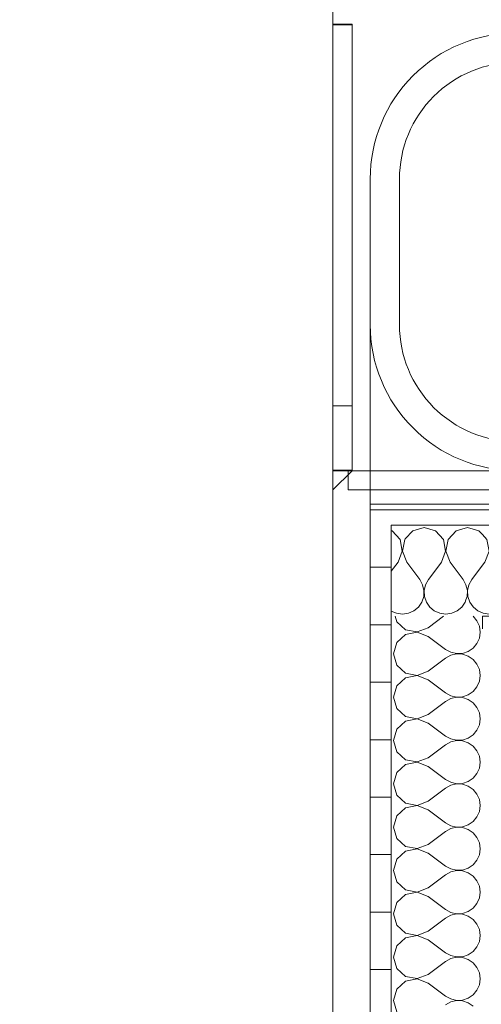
# Model space of a CAD drawing. Header units: millimetres. Extents: x 74467 to 235410, y -65 to 114857.
# Tile 205 of 256: x 130927 to 131409, y 72264 to 73292. Entities that reach past the tile are written whole.
import ezdxf
from ezdxf.enums import TextEntityAlignment as Align

# ---------------------------------------------------------------- set-up
doc = ezdxf.new("R2010")
doc.units = ezdxf.units.MM
doc.header["$MEASUREMENT"] = 0
doc.linetypes.add('Katkend topelt', pattern=[1093.611073, 529.166651, -211.666656, 141.111112, -211.666656])
doc.linetypes.add('Wipeout_Contour', pattern=[1000, 0, -1000])
for name, color, linetype in [('00 Teljed.AR', 7, 'Continuous'), ('1235 Vahelaed.AR', 7, 'Continuous'), ('1311 Siseseinad.AR', 7, 'Continuous'), ('1331 Sisseehitatud sisustus.SA', 7, 'Continuous'), ('1336 Sanitaartehnika.SA', 7, 'Continuous'), ('9350 Netopind.AR', 7, 'Continuous')]:
    doc.layers.add(name, color=color, linetype=linetype)
doc.styles.add('GENERATED_STYLE_3', font='txt')
pattern_1 = [(0, (0, 0), (0, 60.000002), [])]
pattern_2 = [(0, (0, 0), (0, 75), [0, -75])]

# ---------------------------------------------------------------- blocks, each defined once
blk = doc.blocks.new('Slab_10_1', base_point=(128802.6, 95485.9))
at = {"color": 254, "linetype": 'Wipeout_Contour', "lineweight": 0, "ltscale": 4067564.723943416}
blk.add_wipeout([(133132.6, 95485.9), (128802.6, 95485.9), (128802.6, 94875.9), (129442.6, 94875.9), (129442.6, 71245.9), (132092.6, 71245.9), (132092.6, 71435.9), (131422.6, 71435.9), (131422.6, 72655.9), (132092.6, 72655.9), (132092.6, 79005.9), (131422.6, 79005.9), (131422.6, 81405.9), (132092.6, 81405.9), (132092.6, 82085.9), (132092.6, 85255.9), (131422.6, 85255.9), (131422.6, 87655.9), (132092.6, 87655.9), (132092.6, 90055.9), (131422.6, 90055.9), (131422.6, 90625.9), (131292.6, 90625.9), (131292.6, 90815.9), (131292.6, 93185.9), (133132.6, 93185.9)], dxfattribs=at).dxf.layer = '1235 Vahelaed.AR'
blk = doc.blocks.new('Liikumisruum_RG 103_3_1', base_point=(96460.4, 94557))
at = {"layer": '9350 Netopind.AR', "color": 7, "linetype": 'Continuous', "lineweight": 13, "flags": 128}
blk.add_lwpolyline([(129702.6, 93185.9), (129702.6, 71235.9), (123739.6, 71235.9), (123739.6, 69725.9), (129705.6, 69725.9), (129705.6, 67676.8), (132092.6, 67651.1), (132092.6, 69545.9), (131292.6, 69545.9), (131292.6, 72785.9), (132092.6, 72785.9), (132092.6, 78875.9), (131292.6, 78875.9), (131292.6, 81535.9), (132092.6, 81535.9), (132092.6, 85125.9), (131292.6, 85125.9), (131292.6, 87785.9), (132092.6, 87785.9), (132092.6, 89925.9), (131292.6, 89925.9), (131292.6, 93195.9)], dxfattribs=at)
blk = doc.blocks.new('Slab_53_1', base_point=(131253.6, 72820.9))
at = {"layer": '1331 Sisseehitatud sisustus.SA', "color": 253, "linetype": 'Continuous', "lineweight": 13, "true_color": 0xa5a6a4, "flags": 128}
blk.add_lwpolyline([(131253.6, 72820.9), (132092.6, 72820.9), (132092.6, 78075.9), (131253.6, 78075.9)], close=True, dxfattribs=at)
blk = doc.blocks.new('Slab_78_1', base_point=(132092.6, 72800.9))
at = {"layer": '1331 Sisseehitatud sisustus.SA', "color": 253, "linetype": 'Continuous', "lineweight": 13, "true_color": 0xa5a6a4, "flags": 128}
blk.add_lwpolyline([(132092.6, 72800.9), (131269.6, 72800.9), (131269.6, 72820.9), (132092.6, 72820.9)], close=True, dxfattribs=at)
blk = doc.blocks.new('Slab_271_1', base_point=(131253.6, 72800.9))
at = {"layer": '1331 Sisseehitatud sisustus.SA', "color": 253, "linetype": 'Continuous', "lineweight": 13, "true_color": 0xa5a6a4, "flags": 128}
blk.add_lwpolyline([(131273.6, 72888.6), (131273.6, 72820.9), (131253.6, 72800.9), (131253.6, 72888.6)], dxfattribs=at)
blk = doc.blocks.new('Opening_33_1')
at = {"layer": '1331 Sisseehitatud sisustus.SA', "color": 253, "linetype": 'Continuous', "lineweight": 13, "true_color": 0xa5a6a4, "flags": 128}
for points in [[(131253.6, 73286.9), (131253.6, 72821.6)], [(131273.6, 73286.9), (131253.6, 73286.9)], [(131273.6, 72821.6), (131273.6, 73286.9)], [(131253.6, 72821.6), (131273.6, 72821.6)]]:
    blk.add_lwpolyline(points, dxfattribs=at)
blk = doc.blocks.new('Opening_52_1')
at = {"layer": '1331 Sisseehitatud sisustus.SA', "color": 253, "linetype": 'Continuous', "lineweight": 13, "true_color": 0xa5a6a4, "flags": 128}
for points in [[(131273.6, 73286.2), (131253.6, 73286.2)], [(131253.6, 73286.2), (131253.6, 72888.6)], [(131273.6, 72888.6), (131273.6, 73286.2)], [(131253.6, 72888.6), (131273.6, 72888.6)]]:
    blk.add_lwpolyline(points, dxfattribs=at)
blk = doc.blocks.new('*X1155')
at = {"layer": '1311 Siseseinad.AR', "color": 252, "linetype": 'Continuous', "lineweight": 13, "true_color": 0x8c8d8c}
for p, q in [((131315.5, 72758.2), (131314.6, 72758.5)), ((131323.8, 72749.1), (131315.5, 72758.2)), ((131326.1, 72737), (131323.8, 72749.1)), ((131328.6, 72749.1), (131326.3, 72737)), ((131329, 72749.6), (131328.6, 72749.1)), ((131321.7, 72725.4), (131326.1, 72737)), ((131326.3, 72737), (131330.7, 72725.4)), ((131321.7, 72725.4), (131314.6, 72716.1)), ((131330.7, 72725.4), (131344.3, 72707.3)), ((131361, 72717.5), (131353.3, 72707.3)), ((131347.3, 72701.9), (131344.3, 72707.3)), ((131353.3, 72707.3), (131350.3, 72701.9)), ((131348.7, 72695.8), (131347.3, 72701.9)), ((131348.4, 72689.6), (131348.7, 72695.8)), ((131350.3, 72701.9), (131348.9, 72695.8)), ((131348.9, 72695.8), (131349.2, 72689.6)), ((131346.4, 72683.6), (131348.4, 72689.6)), ((131349.2, 72689.6), (131351.2, 72683.6)), ((131391.7, 72683.6), (131392.5, 72686.1)), ((131338.1, 72674.5), (131342.9, 72678.5)), ((131342.9, 72678.5), (131346.4, 72683.6)), ((131351.2, 72683.6), (131354.7, 72678.5)), ((131354.7, 72678.5), (131359.5, 72674.5)), ((131383.3, 72674.5), (131388.1, 72678.5)), ((131388.1, 72678.5), (131391.7, 72683.6)), ((131399.9, 72678.7), (131400, 72678.5)), ((131400, 72678.5), (131400.3, 72678.3)), ((131314.6, 72674.4), (131320, 72672)), ((131320, 72672), (131326.2, 72671.1)), ((131326.2, 72671.1), (131332.4, 72672)), ((131332.4, 72672), (131338.1, 72674.5)), ((131359.5, 72674.5), (131365.2, 72672)), ((131365.2, 72672), (131371.4, 72671.1)), ((131371.4, 72671.1), (131377.6, 72672)), ((131377.6, 72672), (131383.3, 72674.5))]:
    blk.add_line(p, q, dxfattribs=at)
blk = doc.blocks.new('*X1156')
at = {"layer": '1311 Siseseinad.AR', "color": 252, "linetype": 'Continuous', "lineweight": 13, "true_color": 0x8c8d8c}
for p, q in [((131427.4, 72758.2), (131419.1, 72749.1)), ((131439.3, 72761.6), (131427.4, 72758.2)), ((131451.2, 72758.2), (131439.3, 72761.6)), ((131459.5, 72749.1), (131451.2, 72758.2)), ((131472.6, 72758.2), (131464.3, 72749.1)), ((131484.5, 72761.6), (131472.6, 72758.2)), ((131496.4, 72758.2), (131484.5, 72761.6)), ((131504.8, 72749.1), (131496.4, 72758.2)), ((131517.9, 72758.2), (131509.5, 72749.1)), ((131529.8, 72761.6), (131517.9, 72758.2)), ((131541.7, 72758.2), (131529.8, 72761.6)), ((131550, 72749.1), (131541.7, 72758.2)), ((131563.1, 72758.2), (131554.8, 72749.1)), ((131575, 72761.6), (131563.1, 72758.2)), ((131586.9, 72758.2), (131575, 72761.6)), ((131595.2, 72749.1), (131586.9, 72758.2)), ((131608.3, 72758.2), (131600, 72749.1)), ((131620.2, 72761.6), (131608.3, 72758.2)), ((131632.1, 72758.2), (131620.2, 72761.6)), ((131640.5, 72749.1), (131632.1, 72758.2)), ((131653.6, 72758.2), (131645.2, 72749.1)), ((131665.5, 72761.6), (131653.6, 72758.2)), ((131677.4, 72758.2), (131665.5, 72761.6)), ((131685.7, 72749.1), (131677.4, 72758.2)), ((131698.8, 72758.2), (131690.5, 72749.1)), ((131710.7, 72761.6), (131698.8, 72758.2)), ((131722.6, 72758.2), (131710.7, 72761.6)), ((131730.9, 72749.1), (131722.6, 72758.2)), ((131744.1, 72758.2), (131735.7, 72749.1)), ((131756, 72761.6), (131744.1, 72758.2)), ((131767.8, 72758.2), (131756, 72761.6)), ((131776.2, 72749.1), (131767.8, 72758.2)), ((131789.3, 72758.2), (131781, 72749.1)), ((131801.2, 72761.6), (131789.3, 72758.2)), ((131813.1, 72758.2), (131801.2, 72761.6)), ((131821.4, 72749.1), (131813.1, 72758.2)), ((131834.5, 72758.2), (131826.2, 72749.1)), ((131846.4, 72761.6), (131834.5, 72758.2)), ((131858.3, 72758.2), (131846.4, 72761.6)), ((131866.7, 72749.1), (131858.3, 72758.2)), ((131879.8, 72758.2), (131871.4, 72749.1)), ((131891.7, 72761.6), (131879.8, 72758.2)), ((131903.6, 72758.2), (131891.7, 72761.6)), ((131911.9, 72749.1), (131903.6, 72758.2)), ((131925, 72758.2), (131916.7, 72749.1)), ((131936.9, 72761.6), (131925, 72758.2)), ((131948.8, 72758.2), (131936.9, 72761.6)), ((131957.1, 72749.1), (131948.8, 72758.2)), ((131970.3, 72758.2), (131961.9, 72749.1)), ((131982.1, 72761.6), (131970.3, 72758.2)), ((131994, 72758.2), (131982.1, 72761.6)), ((132002.4, 72749.1), (131994, 72758.2)), ((132015.5, 72758.2), (132007.1, 72749.1)), ((132027.4, 72761.6), (132015.5, 72758.2)), ((132039.3, 72758.2), (132027.4, 72761.6)), ((132047.6, 72749.1), (132039.3, 72758.2)), ((132060.7, 72758.2), (132052.4, 72749.1)), ((132072.6, 72761.6), (132060.7, 72758.2)), ((132084.5, 72758.2), (132072.6, 72761.6)), ((132092.6, 72749.3), (132084.5, 72758.2)), ((131414.3, 72749.1), (131409.6, 72754.2)), ((131416.6, 72737), (131414.3, 72749.1)), ((131419.1, 72749.1), (131416.8, 72737)), ((131461.8, 72737), (131459.5, 72749.1)), ((131464.3, 72749.1), (131462, 72737)), ((131507.1, 72737), (131504.8, 72749.1)), ((131509.5, 72749.1), (131507.2, 72737)), ((131552.3, 72737), (131550, 72749.1)), ((131554.8, 72749.1), (131552.5, 72737)), ((131597.5, 72737), (131595.2, 72749.1)), ((131600, 72749.1), (131597.7, 72737)), ((131642.8, 72737), (131640.5, 72749.1)), ((131645.2, 72749.1), (131642.9, 72737)), ((131688, 72737), (131685.7, 72749.1)), ((131690.5, 72749.1), (131688.2, 72737)), ((131733.2, 72737), (131730.9, 72749.1)), ((131735.7, 72749.1), (131733.4, 72737)), ((131778.5, 72737), (131776.2, 72749.1)), ((131781, 72749.1), (131778.7, 72737)), ((131823.7, 72737), (131821.4, 72749.1)), ((131826.2, 72749.1), (131823.9, 72737)), ((131869, 72737), (131866.7, 72749.1)), ((131871.4, 72749.1), (131869.1, 72737)), ((131914.2, 72737), (131911.9, 72749.1)), ((131916.7, 72749.1), (131914.4, 72737)), ((131959.4, 72737), (131957.1, 72749.1)), ((131961.9, 72749.1), (131959.6, 72737)), ((132004.7, 72737), (132002.4, 72749.1)), ((132007.1, 72749.1), (132004.9, 72737)), ((132049.9, 72737), (132047.6, 72749.1)), ((132052.4, 72749.1), (132050.1, 72737)), ((131412.1, 72725.4), (131416.6, 72737)), ((131416.8, 72737), (131421.2, 72725.4)), ((131457.4, 72725.4), (131461.8, 72737)), ((131462, 72737), (131466.4, 72725.4)), ((131502.6, 72725.4), (131507.1, 72737)), ((131507.2, 72737), (131511.7, 72725.4)), ((131547.9, 72725.4), (131552.3, 72737)), ((131552.5, 72737), (131556.9, 72725.4)), ((131593.1, 72725.4), (131597.5, 72737)), ((131597.7, 72737), (131602.1, 72725.4)), ((131638.3, 72725.4), (131642.8, 72737)), ((131642.9, 72737), (131647.4, 72725.4)), ((131683.6, 72725.4), (131688, 72737)), ((131688.2, 72737), (131692.6, 72725.4)), ((131728.8, 72725.4), (131733.2, 72737)), ((131733.4, 72737), (131737.9, 72725.4)), ((131774, 72725.4), (131778.5, 72737)), ((131778.7, 72737), (131783.1, 72725.4)), ((131819.3, 72725.4), (131823.7, 72737)), ((131823.9, 72737), (131828.3, 72725.4)), ((131864.5, 72725.4), (131869, 72737)), ((131869.1, 72737), (131873.6, 72725.4)), ((131909.8, 72725.4), (131914.2, 72737)), ((131914.4, 72737), (131918.8, 72725.4)), ((131955, 72725.4), (131959.4, 72737)), ((131959.6, 72737), (131964, 72725.4)), ((132000.2, 72725.4), (132004.7, 72737)), ((132004.9, 72737), (132009.3, 72725.4)), ((132045.5, 72725.4), (132049.9, 72737)), ((132050.1, 72737), (132054.5, 72725.4)), ((132090.7, 72725.4), (132092.6, 72730.5)), ((131412.1, 72725.4), (131409.6, 72722.1)), ((131421.2, 72725.4), (131434.8, 72707.3)), ((131457.4, 72725.4), (131443.8, 72707.3)), ((131466.4, 72725.4), (131480, 72707.3)), ((131502.6, 72725.4), (131489, 72707.3)), ((131511.7, 72725.4), (131525.2, 72707.3)), ((131547.9, 72725.4), (131534.3, 72707.3)), ((131556.9, 72725.4), (131570.5, 72707.3)), ((131593.1, 72725.4), (131579.5, 72707.3)), ((131602.1, 72725.4), (131615.7, 72707.3)), ((131638.3, 72725.4), (131624.8, 72707.3)), ((131647.4, 72725.4), (131661, 72707.3)), ((131683.6, 72725.4), (131670, 72707.3)), ((131692.6, 72725.4), (131706.2, 72707.3)), ((131728.8, 72725.4), (131715.2, 72707.3)), ((131737.9, 72725.4), (131751.4, 72707.3)), ((131774, 72725.4), (131760.5, 72707.3)), ((131783.1, 72725.4), (131796.7, 72707.3)), ((131819.3, 72725.4), (131805.7, 72707.3)), ((131828.3, 72725.4), (131841.9, 72707.3)), ((131864.5, 72725.4), (131851, 72707.3)), ((131873.6, 72725.4), (131887.1, 72707.3)), ((131909.8, 72725.4), (131896.2, 72707.3)), ((131918.8, 72725.4), (131932.4, 72707.3)), ((131955, 72725.4), (131941.4, 72707.3)), ((131964, 72725.4), (131977.6, 72707.3)), ((132000.2, 72725.4), (131986.7, 72707.3)), ((132009.3, 72725.4), (132022.9, 72707.3)), ((132045.5, 72725.4), (132031.9, 72707.3)), ((132054.5, 72725.4), (132068.1, 72707.3)), ((132090.7, 72725.4), (132077.1, 72707.3)), ((131437.8, 72701.9), (131434.8, 72707.3)), ((131443.8, 72707.3), (131440.8, 72701.9)), ((131483, 72701.9), (131480, 72707.3)), ((131489, 72707.3), (131486, 72701.9)), ((131528.3, 72701.9), (131525.2, 72707.3)), ((131534.3, 72707.3), (131531.3, 72701.9)), ((131573.5, 72701.9), (131570.5, 72707.3)), ((131579.5, 72707.3), (131576.5, 72701.9)), ((131618.7, 72701.9), (131615.7, 72707.3)), ((131624.8, 72707.3), (131621.7, 72701.9)), ((131664, 72701.9), (131661, 72707.3)), ((131670, 72707.3), (131667, 72701.9)), ((131709.2, 72701.9), (131706.2, 72707.3)), ((131715.2, 72707.3), (131712.2, 72701.9)), ((131754.4, 72701.9), (131751.4, 72707.3)), ((131760.5, 72707.3), (131757.5, 72701.9)), ((131799.7, 72701.9), (131796.7, 72707.3)), ((131805.7, 72707.3), (131802.7, 72701.9)), ((131844.9, 72701.9), (131841.9, 72707.3)), ((131851, 72707.3), (131847.9, 72701.9)), ((131890.2, 72701.9), (131887.1, 72707.3)), ((131896.2, 72707.3), (131893.2, 72701.9)), ((131935.4, 72701.9), (131932.4, 72707.3)), ((131941.4, 72707.3), (131938.4, 72701.9)), ((131980.6, 72701.9), (131977.6, 72707.3)), ((131986.7, 72707.3), (131983.6, 72701.9)), ((132025.9, 72701.9), (132022.9, 72707.3)), ((132031.9, 72707.3), (132028.9, 72701.9)), ((132071.1, 72701.9), (132068.1, 72707.3)), ((132077.1, 72707.3), (132074.1, 72701.9)), ((131439.2, 72695.8), (131437.8, 72701.9)), ((131438.9, 72689.6), (131439.2, 72695.8)), ((131440.8, 72701.9), (131439.4, 72695.8)), ((131439.4, 72695.8), (131439.7, 72689.6)), ((131484.4, 72695.8), (131483, 72701.9)), ((131484.1, 72689.6), (131484.4, 72695.8)), ((131486, 72701.9), (131484.6, 72695.8)), ((131484.6, 72695.8), (131484.9, 72689.6)), ((131529.7, 72695.8), (131528.3, 72701.9)), ((131529.4, 72689.6), (131529.7, 72695.8)), ((131531.3, 72701.9), (131529.9, 72695.8)), ((131529.9, 72695.8), (131530.2, 72689.6)), ((131574.9, 72695.8), (131573.5, 72701.9)), ((131574.6, 72689.6), (131574.9, 72695.8)), ((131576.5, 72701.9), (131575.1, 72695.8)), ((131575.1, 72695.8), (131575.4, 72689.6)), ((131620.1, 72695.8), (131618.7, 72701.9)), ((131619.8, 72689.6), (131620.1, 72695.8)), ((131621.7, 72701.9), (131620.3, 72695.8)), ((131620.3, 72695.8), (131620.6, 72689.6)), ((131665.4, 72695.8), (131664, 72701.9)), ((131665.1, 72689.6), (131665.4, 72695.8)), ((131667, 72701.9), (131665.6, 72695.8)), ((131665.6, 72695.8), (131665.9, 72689.6)), ((131710.6, 72695.8), (131709.2, 72701.9)), ((131710.3, 72689.6), (131710.6, 72695.8)), ((131712.2, 72701.9), (131710.8, 72695.8)), ((131710.8, 72695.8), (131711.1, 72689.6)), ((131755.9, 72695.8), (131754.4, 72701.9)), ((131755.6, 72689.6), (131755.9, 72695.8)), ((131757.5, 72701.9), (131756, 72695.8)), ((131756, 72695.8), (131756.3, 72689.6)), ((131801.1, 72695.8), (131799.7, 72701.9)), ((131800.8, 72689.6), (131801.1, 72695.8)), ((131802.7, 72701.9), (131801.3, 72695.8)), ((131801.3, 72695.8), (131801.6, 72689.6)), ((131846.3, 72695.8), (131844.9, 72701.9)), ((131846, 72689.6), (131846.3, 72695.8)), ((131847.9, 72701.9), (131846.5, 72695.8)), ((131846.5, 72695.8), (131846.8, 72689.6)), ((131891.6, 72695.8), (131890.2, 72701.9)), ((131891.3, 72689.6), (131891.6, 72695.8)), ((131893.2, 72701.9), (131891.8, 72695.8)), ((131891.8, 72695.8), (131892.1, 72689.6)), ((131936.8, 72695.8), (131935.4, 72701.9)), ((131936.5, 72689.6), (131936.8, 72695.8)), ((131938.4, 72701.9), (131937, 72695.8)), ((131937, 72695.8), (131937.3, 72689.6)), ((131982.1, 72695.8), (131980.6, 72701.9)), ((131981.7, 72689.6), (131982.1, 72695.8)), ((131983.6, 72701.9), (131982.2, 72695.8)), ((131982.2, 72695.8), (131982.5, 72689.6)), ((132027.3, 72695.8), (132025.9, 72701.9)), ((132027, 72689.6), (132027.3, 72695.8)), ((132028.9, 72701.9), (132027.5, 72695.8)), ((132027.5, 72695.8), (132027.8, 72689.6)), ((132072.5, 72695.8), (132071.1, 72701.9)), ((132072.2, 72689.6), (132072.5, 72695.8)), ((132074.1, 72701.9), (132072.7, 72695.8)), ((132072.7, 72695.8), (132073, 72689.6)), ((131436.9, 72683.6), (131438.9, 72689.6)), ((131439.7, 72689.6), (131441.7, 72683.6)), ((131482.1, 72683.6), (131484.1, 72689.6)), ((131484.9, 72689.6), (131486.9, 72683.6)), ((131527.4, 72683.6), (131529.4, 72689.6)), ((131530.2, 72689.6), (131532.1, 72683.6)), ((131572.6, 72683.6), (131574.6, 72689.6)), ((131575.4, 72689.6), (131577.4, 72683.6)), ((131617.9, 72683.6), (131619.8, 72689.6)), ((131620.6, 72689.6), (131622.6, 72683.6)), ((131663.1, 72683.6), (131665.1, 72689.6)), ((131665.9, 72689.6), (131667.9, 72683.6)), ((131708.3, 72683.6), (131710.3, 72689.6)), ((131711.1, 72689.6), (131713.1, 72683.6)), ((131753.6, 72683.6), (131755.6, 72689.6)), ((131756.3, 72689.6), (131758.3, 72683.6)), ((131798.8, 72683.6), (131800.8, 72689.6)), ((131801.6, 72689.6), (131803.6, 72683.6)), ((131844, 72683.6), (131846, 72689.6)), ((131846.8, 72689.6), (131848.8, 72683.6)), ((131889.3, 72683.6), (131891.3, 72689.6)), ((131892.1, 72689.6), (131894.1, 72683.6)), ((131934.5, 72683.6), (131936.5, 72689.6)), ((131937.3, 72689.6), (131939.3, 72683.6)), ((131979.8, 72683.6), (131981.7, 72689.6)), ((131982.5, 72689.6), (131984.5, 72683.6)), ((132025, 72683.6), (132027, 72689.6)), ((132027.8, 72689.6), (132029.8, 72683.6)), ((132070.2, 72683.6), (132072.2, 72689.6)), ((132073, 72689.6), (132075, 72683.6)), ((131428.6, 72674.5), (131433.4, 72678.5)), ((131433.4, 72678.5), (131436.9, 72683.6)), ((131441.7, 72683.6), (131445.2, 72678.5)), ((131445.2, 72678.5), (131450, 72674.5)), ((131473.8, 72674.5), (131478.6, 72678.5)), ((131478.6, 72678.5), (131482.1, 72683.6)), ((131486.9, 72683.6), (131490.4, 72678.5)), ((131490.4, 72678.5), (131495.3, 72674.5)), ((131519, 72674.5), (131523.8, 72678.5)), ((131523.8, 72678.5), (131527.4, 72683.6)), ((131532.1, 72683.6), (131535.7, 72678.5)), ((131535.7, 72678.5), (131540.5, 72674.5)), ((131564.3, 72674.5), (131569.1, 72678.5)), ((131569.1, 72678.5), (131572.6, 72683.6)), ((131577.4, 72683.6), (131580.9, 72678.5)), ((131580.9, 72678.5), (131585.7, 72674.5)), ((131609.5, 72674.5), (131614.3, 72678.5)), ((131614.3, 72678.5), (131617.9, 72683.6)), ((131622.6, 72683.6), (131626.2, 72678.5)), ((131626.2, 72678.5), (131631, 72674.5)), ((131654.7, 72674.5), (131659.6, 72678.5)), ((131659.6, 72678.5), (131663.1, 72683.6)), ((131667.9, 72683.6), (131671.4, 72678.5)), ((131671.4, 72678.5), (131676.2, 72674.5)), ((131700, 72674.5), (131704.8, 72678.5)), ((131704.8, 72678.5), (131708.3, 72683.6)), ((131713.1, 72683.6), (131716.6, 72678.5)), ((131716.6, 72678.5), (131721.4, 72674.5)), ((131745.2, 72674.5), (131750, 72678.5)), ((131750, 72678.5), (131753.6, 72683.6)), ((131758.3, 72683.6), (131761.9, 72678.5)), ((131761.9, 72678.5), (131766.7, 72674.5)), ((131790.5, 72674.5), (131795.3, 72678.5)), ((131795.3, 72678.5), (131798.8, 72683.6)), ((131803.6, 72683.6), (131807.1, 72678.5)), ((131807.1, 72678.5), (131811.9, 72674.5)), ((131835.7, 72674.5), (131840.5, 72678.5)), ((131840.5, 72678.5), (131844, 72683.6)), ((131848.8, 72683.6), (131852.4, 72678.5)), ((131852.4, 72678.5), (131857.2, 72674.5)), ((131880.9, 72674.5), (131885.7, 72678.5)), ((131885.7, 72678.5), (131889.3, 72683.6)), ((131894.1, 72683.6), (131897.6, 72678.5)), ((131897.6, 72678.5), (131902.4, 72674.5)), ((131926.2, 72674.5), (131931, 72678.5)), ((131931, 72678.5), (131934.5, 72683.6)), ((131939.3, 72683.6), (131942.8, 72678.5)), ((131942.8, 72678.5), (131947.6, 72674.5)), ((131971.4, 72674.5), (131976.2, 72678.5)), ((131976.2, 72678.5), (131979.8, 72683.6)), ((131984.5, 72683.6), (131988.1, 72678.5)), ((131988.1, 72678.5), (131992.9, 72674.5)), ((132016.7, 72674.5), (132021.5, 72678.5)), ((132021.5, 72678.5), (132025, 72683.6)), ((132029.8, 72683.6), (132033.3, 72678.5)), ((132033.3, 72678.5), (132038.1, 72674.5)), ((132061.9, 72674.5), (132066.7, 72678.5)), ((132066.7, 72678.5), (132070.2, 72683.6)), ((132075, 72683.6), (132078.5, 72678.5)), ((132078.5, 72678.5), (132083.3, 72674.5)), ((131409.6, 72672.4), (131410.5, 72672)), ((131410.5, 72672), (131416.7, 72671.1)), ((131416.7, 72671.1), (131422.8, 72672)), ((131422.8, 72672), (131428.6, 72674.5)), ((131450, 72674.5), (131455.7, 72672)), ((131455.7, 72672), (131461.9, 72671.1)), ((131461.9, 72671.1), (131468.1, 72672)), ((131468.1, 72672), (131473.8, 72674.5)), ((131495.3, 72674.5), (131501, 72672)), ((131501, 72672), (131507.1, 72671.1)), ((131507.1, 72671.1), (131513.3, 72672)), ((131513.3, 72672), (131519, 72674.5)), ((131540.5, 72674.5), (131546.2, 72672)), ((131546.2, 72672), (131552.4, 72671.1)), ((131552.4, 72671.1), (131558.6, 72672)), ((131558.6, 72672), (131564.3, 72674.5)), ((131585.7, 72674.5), (131591.4, 72672)), ((131591.4, 72672), (131597.6, 72671.1)), ((131597.6, 72671.1), (131603.8, 72672)), ((131603.8, 72672), (131609.5, 72674.5)), ((131631, 72674.5), (131636.7, 72672)), ((131636.7, 72672), (131642.9, 72671.1)), ((131642.9, 72671.1), (131649, 72672)), ((131649, 72672), (131654.7, 72674.5)), ((131676.2, 72674.5), (131681.9, 72672)), ((131681.9, 72672), (131688.1, 72671.1)), ((131688.1, 72671.1), (131694.3, 72672)), ((131694.3, 72672), (131700, 72674.5)), ((131721.4, 72674.5), (131727.2, 72672)), ((131727.2, 72672), (131733.3, 72671.1)), ((131733.3, 72671.1), (131739.5, 72672)), ((131739.5, 72672), (131745.2, 72674.5)), ((131766.7, 72674.5), (131772.4, 72672)), ((131772.4, 72672), (131778.6, 72671.1)), ((131778.6, 72671.1), (131784.8, 72672)), ((131784.8, 72672), (131790.5, 72674.5)), ((131811.9, 72674.5), (131817.6, 72672)), ((131817.6, 72672), (131823.8, 72671.1)), ((131823.8, 72671.1), (131830, 72672)), ((131830, 72672), (131835.7, 72674.5)), ((131857.2, 72674.5), (131862.9, 72672)), ((131862.9, 72672), (131869, 72671.1)), ((131869, 72671.1), (131875.2, 72672)), ((131875.2, 72672), (131880.9, 72674.5)), ((131902.4, 72674.5), (131908.1, 72672)), ((131908.1, 72672), (131914.3, 72671.1)), ((131914.3, 72671.1), (131920.5, 72672)), ((131920.5, 72672), (131926.2, 72674.5)), ((131947.6, 72674.5), (131953.3, 72672)), ((131953.3, 72672), (131959.5, 72671.1)), ((131959.5, 72671.1), (131965.7, 72672)), ((131965.7, 72672), (131971.4, 72674.5)), ((131992.9, 72674.5), (131998.6, 72672)), ((131998.6, 72672), (132004.8, 72671.1)), ((132004.8, 72671.1), (132010.9, 72672)), ((132010.9, 72672), (132016.7, 72674.5)), ((132038.1, 72674.5), (132043.8, 72672)), ((132043.8, 72672), (132050, 72671.1)), ((132050, 72671.1), (132056.2, 72672)), ((132056.2, 72672), (132061.9, 72674.5)), ((132083.3, 72674.5), (132089.1, 72672)), ((132089.1, 72672), (132092.6, 72671.5))]:
    blk.add_line(p, q, dxfattribs=at)
blk = doc.blocks.new('*X1157')
at = {"layer": '1311 Siseseinad.AR', "color": 252, "linetype": 'Continuous', "lineweight": 13, "true_color": 0x8c8d8c}
for p, q in [((131336.9, 72758.2), (131329, 72749.6)), ((131348.8, 72761.6), (131336.9, 72758.2)), ((131360.7, 72758.2), (131348.8, 72761.6)), ((131369, 72749.1), (131360.7, 72758.2)), ((131382.2, 72758.2), (131373.8, 72749.1)), ((131394, 72761.6), (131382.2, 72758.2)), ((131405.9, 72758.2), (131394, 72761.6)), ((131409.6, 72754.2), (131405.9, 72758.2)), ((131371.3, 72737), (131369, 72749.1)), ((131373.8, 72749.1), (131371.5, 72737)), ((131366.9, 72725.4), (131371.3, 72737)), ((131371.5, 72737), (131376, 72725.4)), ((131366.9, 72725.4), (131361, 72717.5)), ((131376, 72725.4), (131389.5, 72707.3)), ((131409.6, 72722.1), (131398.6, 72707.3)), ((131392.5, 72701.9), (131389.5, 72707.3)), ((131398.6, 72707.3), (131395.6, 72701.9)), ((131394, 72695.8), (131392.5, 72701.9)), ((131393.7, 72689.6), (131394, 72695.8)), ((131395.6, 72701.9), (131394.1, 72695.8)), ((131394.1, 72695.8), (131394.4, 72689.6)), ((131392.5, 72686.1), (131393.7, 72689.6)), ((131394.4, 72689.6), (131396.4, 72683.6)), ((131396.4, 72683.6), (131399.9, 72678.7)), ((131400.3, 72678.3), (131404.8, 72674.5)), ((131404.8, 72674.5), (131409.6, 72672.4))]:
    blk.add_line(p, q, dxfattribs=at)
blk = doc.blocks.new('Wall_241_1', base_point=(132092.6, 72655.9))
at = {"layer": '1311 Siseseinad.AR', "linetype": 'Continuous', "lineweight": 13, "true_color": 0x8c8d8c}
h = blk.add_hatch(dxfattribs=at)
h.set_pattern_fill('Vineer_0001', color=252, style=0, pattern_type=2)
h.set_pattern_definition(pattern_1)
h.paths.add_polyline_path([(131292.6, 72763.9), (131314.6, 72763.9), (131292.6, 72785.9)])
h = blk.add_hatch(dxfattribs=at)
h.set_pattern_fill('Vineer_0001', color=252, style=0, pattern_type=2)
h.set_pattern_definition(pattern_1)
h.paths.add_polyline_path([(131292.6, 72785.9), (131314.6, 72763.9), (131314.6, 72785.9)])
h = blk.add_hatch(dxfattribs=at)
h.set_pattern_fill('Vineer_0001', color=252, style=0, pattern_type=2)
h.set_pattern_definition(pattern_1)
h.paths.add_polyline_path([(131314.6, 72785.9), (131314.6, 72763.9), (132092.6, 72763.9), (132092.6, 72785.9)])
h = blk.add_hatch(dxfattribs=at)
h.set_pattern_fill('Kips_0001', color=252, style=0, pattern_type=2)
h.set_pattern_definition(pattern_2)
h.paths.add_polyline_path([(131409.6, 72655.9), (131422.6, 72655.9), (131409.6, 72668.9)])
h = blk.add_hatch(dxfattribs=at)
h.set_pattern_fill('Kips_0001', color=252, style=0, pattern_type=2)
h.set_pattern_definition(pattern_2)
h.paths.add_polyline_path([(131409.6, 72668.9), (131422.6, 72655.9), (131422.6, 72668.9)])
h = blk.add_hatch(dxfattribs=at)
h.set_pattern_fill('Kips_0001', color=252, style=0, pattern_type=2)
h.set_pattern_definition(pattern_2)
h.paths.add_polyline_path([(131422.6, 72655.9), (132092.6, 72655.9), (132092.6, 72668.9), (131422.6, 72668.9)])
at = {"layer": '1311 Siseseinad.AR', "color": 7, "linetype": 'Continuous', "lineweight": 15}
for p, q in [((131314.6, 72763.9), (131314.6, 72668.9)), ((131409.6, 72763.9), (131314.6, 72763.9)), ((132092.6, 72763.9), (131409.6, 72763.9)), ((131409.6, 72668.9), (131409.6, 72655.9)), ((131422.6, 72668.9), (131409.6, 72668.9)), ((132092.6, 72668.9), (131422.6, 72668.9))]:
    blk.add_line(p, q, dxfattribs=at)
at = {"layer": '1311 Siseseinad.AR', "color": 7, "linetype": 'Continuous', "lineweight": 13, "flags": 128}
for points in [[(131292.6, 72785.9), (131292.6, 72763.9)], [(132092.6, 72785.9), (132092.6, 72763.9)], [(132092.6, 72763.9), (132092.6, 72668.9)], [(132092.6, 72668.9), (132092.6, 72655.9)]]:
    blk.add_lwpolyline(points, dxfattribs=at)
at = {"layer": '1311 Siseseinad.AR', "color": 7, "linetype": 'Continuous', "lineweight": 15, "flags": 128}
for points in [[(132092.6, 72785.9), (131292.6, 72785.9)], [(131422.6, 72655.9), (132092.6, 72655.9)]]:
    blk.add_lwpolyline(points, dxfattribs=at)
at = {"layer": '1311 Siseseinad.AR', "color": 7, "lineweight": 15}
for name in ['*X1155', '*X1157', '*X1156']:
    blk.add_blockref(name, (0, 0), dxfattribs=at)
blk = doc.blocks.new('*X1159')
at = {"layer": '1311 Siseseinad.AR', "color": 252, "linetype": 'Continuous', "lineweight": 13, "true_color": 0x8c8d8c}
for p, q in [((131318.6, 72668.9), (131320.3, 72663.1)), ((131353.1, 72656.9), (131369.1, 72668.9)), ((131404, 72664.3), (131400.2, 72668.9)), ((131406.5, 72658.6), (131404, 72664.3)), ((131320.3, 72663.1), (131329.4, 72654.8)), ((131329.4, 72654.8), (131341.6, 72652.5)), ((131341.6, 72652.5), (131353.1, 72656.9)), ((131407.4, 72652.4), (131406.5, 72658.6)), ((131329.4, 72650), (131320.3, 72641.7)), ((131341.6, 72652.3), (131329.4, 72650)), ((131353.1, 72647.9), (131341.6, 72652.3)), ((131353.1, 72647.9), (131371.2, 72634.3)), ((131404, 72640.5), (131406.5, 72646.2)), ((131406.5, 72646.2), (131407.4, 72652.4)), ((131320.3, 72641.7), (131316.9, 72629.8)), ((131371.2, 72634.3), (131376.7, 72631.3)), ((131394.9, 72632.1), (131400, 72635.7)), ((131400, 72635.7), (131404, 72640.5)), ((131316.9, 72629.8), (131320.3, 72617.9)), ((131353.1, 72611.7), (131371.2, 72625.2)), ((131376.7, 72628.3), (131371.2, 72625.2)), ((131376.7, 72631.3), (131382.7, 72629.9)), ((131382.7, 72629.7), (131376.7, 72628.3)), ((131382.7, 72629.9), (131389, 72630.2)), ((131389, 72629.4), (131382.7, 72629.7)), ((131389, 72630.2), (131394.9, 72632.1)), ((131394.9, 72627.4), (131389, 72629.4)), ((131400, 72623.8), (131394.9, 72627.4)), ((131404, 72619), (131400, 72623.8)), ((131320.3, 72617.9), (131329.4, 72609.5)), ((131406.5, 72613.3), (131404, 72619)), ((131407.4, 72607.1), (131406.5, 72613.3)), ((131329.4, 72604.8), (131320.3, 72596.4)), ((131329.4, 72609.5), (131341.6, 72607.2)), ((131341.6, 72607.1), (131329.4, 72604.8)), ((131341.6, 72607.2), (131353.1, 72611.7)), ((131353.1, 72602.6), (131341.6, 72607.1)), ((131353.1, 72602.6), (131371.2, 72589)), ((131406.5, 72601), (131407.4, 72607.1)), ((131320.3, 72596.4), (131316.9, 72584.5)), ((131400, 72590.4), (131404, 72595.3)), ((131404, 72595.3), (131406.5, 72601)), ((131316.9, 72584.5), (131320.3, 72572.6)), ((131371.2, 72589), (131376.7, 72586)), ((131376.7, 72583), (131371.2, 72580)), ((131376.7, 72586), (131382.7, 72584.6)), ((131382.7, 72584.4), (131376.7, 72583)), ((131382.7, 72584.6), (131389, 72584.9)), ((131389, 72584.1), (131382.7, 72584.4)), ((131389, 72584.9), (131394.9, 72586.9)), ((131394.9, 72582.1), (131389, 72584.1)), ((131394.9, 72586.9), (131400, 72590.4)), ((131400, 72578.6), (131394.9, 72582.1)), ((131320.3, 72572.6), (131329.4, 72564.3)), ((131353.1, 72566.4), (131371.2, 72580)), ((131404, 72573.8), (131400, 72578.6)), ((131406.5, 72568.1), (131404, 72573.8)), ((131329.4, 72564.3), (131341.6, 72562)), ((131341.6, 72561.8), (131329.4, 72559.5)), ((131341.6, 72562), (131353.1, 72566.4)), ((131353.1, 72557.4), (131341.6, 72561.8)), ((131407.4, 72561.9), (131406.5, 72568.1)), ((131406.5, 72555.7), (131407.4, 72561.9)), ((131320.3, 72551.2), (131316.9, 72539.3)), ((131329.4, 72559.5), (131320.3, 72551.2)), ((131353.1, 72557.4), (131371.2, 72543.8)), ((131404, 72550), (131406.5, 72555.7)), ((131371.2, 72543.8), (131376.7, 72540.8)), ((131389, 72539.7), (131394.9, 72541.7)), ((131394.9, 72541.7), (131400, 72545.2)), ((131400, 72545.2), (131404, 72550)), ((131316.9, 72539.3), (131320.3, 72527.4)), ((131353.1, 72521.2), (131371.2, 72534.8)), ((131376.7, 72537.8), (131371.2, 72534.8)), ((131376.7, 72540.8), (131382.7, 72539.4)), ((131382.7, 72539.2), (131376.7, 72537.8)), ((131382.7, 72539.4), (131389, 72539.7)), ((131389, 72538.9), (131382.7, 72539.2)), ((131394.9, 72536.9), (131389, 72538.9)), ((131400, 72533.4), (131394.9, 72536.9)), ((131404, 72528.6), (131400, 72533.4)), ((131320.3, 72527.4), (131329.4, 72519.1)), ((131341.6, 72516.8), (131353.1, 72521.2)), ((131406.5, 72522.8), (131404, 72528.6)), ((131407.4, 72516.7), (131406.5, 72522.8)), ((131329.4, 72514.3), (131320.3, 72505.9)), ((131329.4, 72519.1), (131341.6, 72516.8)), ((131341.6, 72516.6), (131329.4, 72514.3)), ((131353.1, 72512.1), (131341.6, 72516.6)), ((131353.1, 72512.1), (131371.2, 72498.6)), ((131404, 72504.8), (131406.5, 72510.5)), ((131406.5, 72510.5), (131407.4, 72516.7)), ((131320.3, 72505.9), (131316.9, 72494)), ((131394.9, 72496.4), (131400, 72500)), ((131400, 72500), (131404, 72504.8)), ((131316.9, 72494), (131320.3, 72482.2)), ((131353.1, 72476), (131371.2, 72489.5)), ((131371.2, 72498.6), (131376.7, 72495.6)), ((131376.7, 72492.5), (131371.2, 72489.5)), ((131376.7, 72495.6), (131382.7, 72494.1)), ((131382.7, 72494), (131376.7, 72492.5)), ((131382.7, 72494.1), (131389, 72494.4)), ((131389, 72493.7), (131382.7, 72494)), ((131389, 72494.4), (131394.9, 72496.4)), ((131394.9, 72491.7), (131389, 72493.7)), ((131400, 72488.1), (131394.9, 72491.7)), ((131320.3, 72482.2), (131329.4, 72473.8)), ((131404, 72483.3), (131400, 72488.1)), ((131406.5, 72477.6), (131404, 72483.3)), ((131329.4, 72469), (131320.3, 72460.7)), ((131329.4, 72473.8), (131341.6, 72471.5)), ((131341.6, 72471.3), (131329.4, 72469)), ((131341.6, 72471.5), (131353.1, 72476)), ((131353.1, 72466.9), (131341.6, 72471.3)), ((131407.4, 72471.4), (131406.5, 72477.6)), ((131406.5, 72465.2), (131407.4, 72471.4)), ((131320.3, 72460.7), (131316.9, 72448.8)), ((131353.1, 72466.9), (131371.2, 72453.3)), ((131400, 72454.7), (131404, 72459.5)), ((131404, 72459.5), (131406.5, 72465.2)), ((131316.9, 72448.8), (131320.3, 72436.9)), ((131371.2, 72453.3), (131376.7, 72450.3)), ((131376.7, 72450.3), (131382.7, 72448.9)), ((131382.7, 72448.7), (131376.7, 72447.3)), ((131382.7, 72448.9), (131389, 72449.2)), ((131389, 72448.4), (131382.7, 72448.7)), ((131389, 72449.2), (131394.9, 72451.2)), ((131394.9, 72446.4), (131389, 72448.4)), ((131394.9, 72451.2), (131400, 72454.7)), ((131353.1, 72430.7), (131371.2, 72444.3)), ((131376.7, 72447.3), (131371.2, 72444.3)), ((131400, 72442.9), (131394.9, 72446.4)), ((131404, 72438.1), (131400, 72442.9)), ((131320.3, 72436.9), (131329.4, 72428.6)), ((131329.4, 72428.6), (131341.6, 72426.3)), ((131341.6, 72426.3), (131353.1, 72430.7)), ((131406.5, 72432.4), (131404, 72438.1)), ((131407.4, 72426.2), (131406.5, 72432.4)), ((131329.4, 72423.8), (131320.3, 72415.5)), ((131341.6, 72426.1), (131329.4, 72423.8)), ((131353.1, 72421.7), (131341.6, 72426.1)), ((131353.1, 72421.7), (131371.2, 72408.1)), ((131404, 72414.3), (131406.5, 72420)), ((131406.5, 72420), (131407.4, 72426.2)), ((131320.3, 72415.5), (131316.9, 72403.6)), ((131371.2, 72408.1), (131376.7, 72405.1)), ((131394.9, 72406), (131400, 72409.5)), ((131400, 72409.5), (131404, 72414.3)), ((131316.9, 72403.6), (131320.3, 72391.7)), ((131353.1, 72385.5), (131371.2, 72399)), ((131376.7, 72402.1), (131371.2, 72399)), ((131376.7, 72405.1), (131382.7, 72403.7)), ((131382.7, 72403.5), (131376.7, 72402.1)), ((131382.7, 72403.7), (131389, 72404)), ((131389, 72403.2), (131382.7, 72403.5)), ((131389, 72404), (131394.9, 72406)), ((131394.9, 72401.2), (131389, 72403.2)), ((131400, 72397.6), (131394.9, 72401.2)), ((131404, 72392.8), (131400, 72397.6)), ((131320.3, 72391.7), (131329.4, 72383.3)), ((131406.5, 72387.1), (131404, 72392.8)), ((131407.4, 72381), (131406.5, 72387.1)), ((131329.4, 72378.6), (131320.3, 72370.2)), ((131329.4, 72383.3), (131341.6, 72381)), ((131341.6, 72380.9), (131329.4, 72378.6)), ((131341.6, 72381), (131353.1, 72385.5)), ((131353.1, 72376.4), (131341.6, 72380.9)), ((131353.1, 72376.4), (131371.2, 72362.9)), ((131406.5, 72374.8), (131407.4, 72381)), ((131320.3, 72370.2), (131316.9, 72358.3)), ((131400, 72364.3), (131404, 72369.1)), ((131404, 72369.1), (131406.5, 72374.8)), ((131316.9, 72358.3), (131320.3, 72346.4)), ((131371.2, 72362.9), (131376.7, 72359.8)), ((131376.7, 72356.8), (131371.2, 72353.8)), ((131376.7, 72359.8), (131382.7, 72358.4)), ((131382.7, 72358.2), (131376.7, 72356.8)), ((131382.7, 72358.4), (131389, 72358.7)), ((131389, 72357.9), (131382.7, 72358.2)), ((131389, 72358.7), (131394.9, 72360.7)), ((131394.9, 72355.9), (131389, 72357.9)), ((131394.9, 72360.7), (131400, 72364.3)), ((131400, 72352.4), (131394.9, 72355.9)), ((131320.3, 72346.4), (131329.4, 72338.1)), ((131353.1, 72340.2), (131371.2, 72353.8)), ((131404, 72347.6), (131400, 72352.4)), ((131406.5, 72341.9), (131404, 72347.6)), ((131329.4, 72338.1), (131341.6, 72335.8)), ((131341.6, 72335.6), (131329.4, 72333.3)), ((131341.6, 72335.8), (131353.1, 72340.2)), ((131353.1, 72331.2), (131341.6, 72335.6)), ((131407.4, 72335.7), (131406.5, 72341.9)), ((131406.5, 72329.5), (131407.4, 72335.7)), ((131329.4, 72333.3), (131320.3, 72325)), ((131353.1, 72331.2), (131371.2, 72317.6)), ((131404, 72323.8), (131406.5, 72329.5)), ((131320.3, 72325), (131316.9, 72313.1)), ((131371.2, 72317.6), (131376.7, 72314.6)), ((131389, 72313.5), (131394.9, 72315.5)), ((131394.9, 72315.5), (131400, 72319)), ((131400, 72319), (131404, 72323.8)), ((131316.9, 72313.1), (131320.3, 72301.2)), ((131353.1, 72295), (131371.2, 72308.6)), ((131376.7, 72311.6), (131371.2, 72308.6)), ((131376.7, 72314.6), (131382.7, 72313.2)), ((131382.7, 72313), (131376.7, 72311.6)), ((131382.7, 72313.2), (131389, 72313.5)), ((131389, 72312.7), (131382.7, 72313)), ((131394.9, 72310.7), (131389, 72312.7)), ((131400, 72307.2), (131394.9, 72310.7)), ((131404, 72302.4), (131400, 72307.2)), ((131320.3, 72301.2), (131329.4, 72292.9)), ((131341.6, 72290.6), (131353.1, 72295)), ((131406.5, 72296.7), (131404, 72302.4)), ((131407.4, 72290.5), (131406.5, 72296.7)), ((131329.4, 72288.1), (131320.3, 72279.7)), ((131329.4, 72292.9), (131341.6, 72290.6)), ((131341.6, 72290.4), (131329.4, 72288.1)), ((131353.1, 72286), (131341.6, 72290.4)), ((131353.1, 72286), (131371.2, 72272.4)), ((131404, 72278.6), (131406.5, 72284.3)), ((131406.5, 72284.3), (131407.4, 72290.5)), ((131320.3, 72279.7), (131316.9, 72267.9)), ((131394.9, 72270.2), (131400, 72273.8)), ((131400, 72273.8), (131404, 72278.6)), ((131316.9, 72267.9), (131320.3, 72256)), ((131371.2, 72272.4), (131376.7, 72269.4)), ((131376.7, 72266.4), (131371.2, 72263.3)), ((131376.7, 72269.4), (131382.7, 72267.9)), ((131382.7, 72267.8), (131376.7, 72266.4)), ((131382.7, 72267.9), (131389, 72268.3)), ((131389, 72267.5), (131382.7, 72267.8)), ((131389, 72268.3), (131394.9, 72270.2)), ((131394.9, 72265.5), (131389, 72267.5)), ((131400, 72261.9), (131394.9, 72265.5))]:
    blk.add_line(p, q, dxfattribs=at)
blk = doc.blocks.new('Wall_242_1', base_point=(131422.6, 72655.9))
at = {"layer": '1311 Siseseinad.AR', "linetype": 'Continuous', "lineweight": 13, "true_color": 0x8c8d8c}
h = blk.add_hatch(dxfattribs=at)
h.set_pattern_fill('Vineer_0001', color=252, style=0, pattern_type=2)
h.set_pattern_definition(pattern_1)
h.paths.add_polyline_path([(131292.6, 72763.9), (131292.6, 71435.9), (131314.6, 71435.9), (131314.6, 72763.9)])
at = {"layer": '1311 Siseseinad.AR', "color": 7, "linetype": 'Continuous', "lineweight": 15}
for p, q in [((131314.6, 72763.9), (131314.6, 72668.9)), ((131314.6, 72668.9), (131314.6, 71435.9))]:
    blk.add_line(p, q, dxfattribs=at)
at = {"layer": '1311 Siseseinad.AR', "color": 7, "linetype": 'Continuous', "lineweight": 15, "flags": 128}
blk.add_lwpolyline([(131292.6, 72763.9), (131292.6, 71435.9)], dxfattribs=at)
at = {"layer": '1311 Siseseinad.AR', "color": 7, "lineweight": 15}
blk.add_blockref('*X1159', (0, 0), dxfattribs=at)
blk = doc.blocks.new('Wall_896_1', base_point=(131292.6, 71174.1))
at = {"layer": '1331 Sisseehitatud sisustus.SA', "color": 253, "linetype": 'Continuous', "lineweight": 13, "true_color": 0xa5a6a4, "flags": 128}
for points in [[(131269.6, 72820.9), (131253.6, 72820.9)], [(131253.6, 72820.9), (131253.6, 71174.1)], [(131292.6, 72820.9), (131269.6, 72820.9)], [(131292.6, 71174.1), (131292.6, 72820.9)]]:
    blk.add_lwpolyline(points, dxfattribs=at)
blk = doc.blocks.new('Drinking Fountain Wall Hung 01 24[431]_1', base_point=(131749.6, 73049.4))
at = {"layer": '1336 Sanitaartehnika.SA', "color": 253, "linetype": 'Continuous', "lineweight": 13, "true_color": 0xa5a6a4, "flags": 128}
for points in [[(131749.6, 73277.9), (131445, 73277.9, 0.414214), (131292.6, 73125.5), (131292.6, 72973.2, 0.414214), (131445, 72820.9), (131749.6, 72820.9)], [(131719.2, 73049.4), (131719.2, 73125.5, 0.414214), (131597.3, 73247.4), (131445, 73247.4, 0.414214), (131323.1, 73125.5), (131323.1, 72973.2, 0.414214), (131445, 72851.3), (131597.3, 72851.3, 0.414214), (131719.2, 72973.2)], [(131531.3, 72866), (131511, 72866), (131511, 72831, 1), (131531.3, 72831)]]:
    blk.add_lwpolyline(points, format="xyb", close=True, dxfattribs=at)
for points in [[(131749.6, 73194.4), (131749.6, 73152.4), (131769.6, 73152.4), (131769.6, 73194.4)], [(131749.6, 72922.4), (131749.6, 72895.4), (131769.6, 72895.4), (131769.6, 72922.4)]]:
    blk.add_lwpolyline(points, close=True, dxfattribs=at)
at = {"layer": '1336 Sanitaartehnika.SA', "color": 253, "linetype": 'Continuous', "lineweight": 13, "true_color": 0xa5a6a4}
blk.add_circle((131521.1, 73152.2), 15.2, dxfattribs=at)
blk = doc.blocks.new('Standard grid marker_2')
at = {"layer": '00 Teljed.AR', "color": 252, "linetype": 'Katkend topelt', "lineweight": 13, "true_color": 0x8c8d8c}
blk.add_line((6003.9, 0), (55057.6, 0), dxfattribs=at)
at = {"layer": '00 Teljed.AR', "color": 252, "lineweight": 13, "true_color": 0x8c8d8c, "style": 'GENERATED_STYLE_3'}
for tag, p in [('AC_MarkerText_1_0', (-54.3, -45.7)), ('AC_MarkerText_1_1', (61407.2, -45.7))]:
    blk.add_attdef(tag, text='', height=200, rotation=270, dxfattribs=at).set_placement(p, align=Align.TOP_CENTER)

msp = doc.modelspace()

# ---------------------------------------------------------------- block references
at = {"layer": '1235 Vahelaed.AR', "color": 7, "linetype": 'Continuous', "lineweight": 13}
msp.add_blockref('Slab_10_1', (128802.6, 95485.9), dxfattribs=at)

# ---------------------------------------------------------------- next in the draw order: linework, layer by layer
at = {"layer": '9350 Netopind.AR', "color": 7, "linetype": 'Continuous', "lineweight": 0, "true_color": 0xfaefc5, "flags": 128}
msp.add_lwpolyline([(129702.6, 93185.9), (129702.6, 71235.9), (123739.6, 71235.9), (123739.6, 69725.9), (129705.6, 69725.9), (129705.6, 67676.8), (132092.6, 67651.1), (132092.6, 69545.9), (131292.6, 69545.9), (131292.6, 72785.9), (132092.6, 72785.9), (132092.6, 78875.9), (131292.6, 78875.9), (131292.6, 81535.9), (132092.6, 81535.9), (132092.6, 85125.9), (131292.6, 85125.9), (131292.6, 87785.9), (132092.6, 87785.9), (132092.6, 89925.9), (131292.6, 89925.9), (131292.6, 93195.9)], dxfattribs=at)

# ---------------------------------------------------------------- next in the draw order: block references
at = {"layer": '00 Teljed.AR', "color": 7, "linetype": 'Continuous', "lineweight": 13, "zscale": 1000, "rotation": 90}
msp.add_blockref('Standard grid marker_2', (131292.6, 46889.6), dxfattribs=at)
at = {"layer": '1311 Siseseinad.AR', "color": 7, "lineweight": 15}
for name, p in [('Wall_241_1', (132092.6, 72655.9)), ('Wall_242_1', (131422.6, 72655.9))]:
    msp.add_blockref(name, p, dxfattribs=at)
at = {"layer": '1331 Sisseehitatud sisustus.SA', "color": 253, "linetype": 'Continuous', "lineweight": 13, "true_color": 0xa5a6a4}
for name, p in [('Slab_53_1', (131253.6, 72820.9)), ('Slab_271_1', (131253.6, 72800.9)), ('Slab_78_1', (132092.6, 72800.9))]:
    msp.add_blockref(name, p, dxfattribs=at)
at = {"layer": '1331 Sisseehitatud sisustus.SA', "color": 7, "linetype": 'Continuous', "lineweight": 13}
for name in ['Opening_33_1', 'Opening_52_1']:
    msp.add_blockref(name, (0, 0), dxfattribs=at)
at = {"layer": '1331 Sisseehitatud sisustus.SA', "color": 253, "lineweight": 13, "true_color": 0xa5a6a4}
msp.add_blockref('Wall_896_1', (131292.6, 71174.1), dxfattribs=at)
at = {"layer": '1336 Sanitaartehnika.SA', "color": 253, "linetype": 'Continuous', "lineweight": 13, "true_color": 0xa5a6a4}
msp.add_blockref('Drinking Fountain Wall Hung 01 24[431]_1', (131749.6, 73049.4), dxfattribs=at)
at = {"layer": '9350 Netopind.AR', "color": 7, "linetype": 'Continuous', "lineweight": 13}
msp.add_blockref('Liikumisruum_RG 103_3_1', (96460.4, 94557), dxfattribs=at)

doc.saveas('drawing.dxf')
